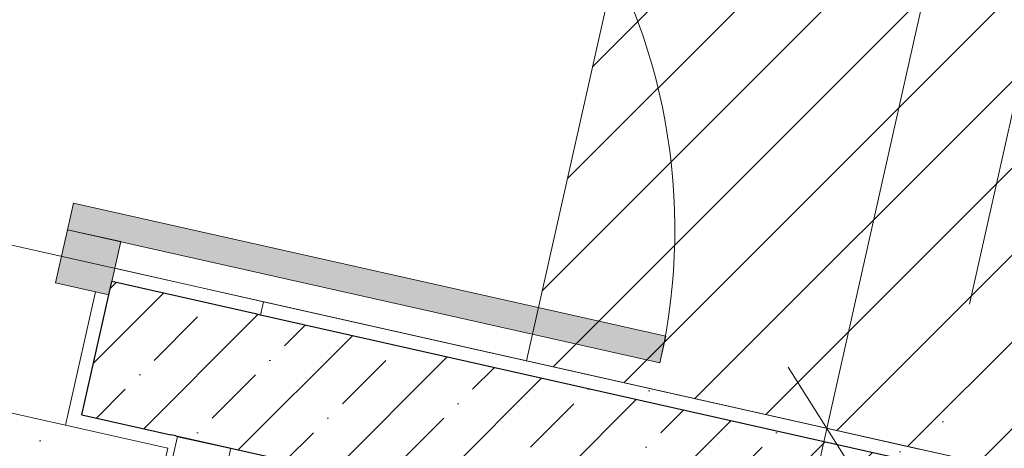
# Model space of a CAD drawing. Header units: millimetres. Extents: x -7218036 to -6523761, y 6117771 to 6337028.
# Tile 157 of 223: x -7149857 to -7148414, y 6136482 to 6137110. Entities that reach past the tile are written whole.
import ezdxf
from ezdxf.enums import TextEntityAlignment as Align

# ---------------------------------------------------------------- set-up
doc = ezdxf.new("R2010")
doc.units = ezdxf.units.MM
doc.header["$MEASUREMENT"] = 0
doc.linetypes.add('Штрихпунктирная', pattern=[670.277762, 352.777767, -176.388884, 0, -141.111112])
for name, color, linetype in [('S - квартира_помещение.АР', 7, 'Continuous'), ('S - МОП.АР', 7, 'Continuous'), ('АР-Стены_внутренние_пилоны.АР', 7, 'Continuous'), ('АР-Стены_Перегородки_100_.АР', 7, 'Continuous'), ('АР-Чертеж-Оси_Осевые размеры.АР', 7, 'Continuous'), ('АР-Чертеж-Размеры.АР', 7, 'Continuous')]:
    doc.layers.add(name, color=color, linetype=linetype)
for name, color, linetype, lineweight in [('АР-Стены_внутренние_пилоны.АР_Ном._пера__1', 7, 'Continuous', 15), ('АР-Стены_Перегородки_100_.АР_Ном._пера__1', 7, 'Continuous', 15), ('АР-Чертеж-Оси_Осевые размеры.АР_Ном._пера__120', 7, 'Continuous', 0), ('АР-Чертеж-Размеры.АР_Ном._пера__1', 7, 'Continuous', 0), ('Двери Archicad_Ном._пера__120', 7, 'Continuous', 0), ('МГН.АР_Ном._пера__120', 7, 'Continuous', 0)]:
    doc.layers.add(name, color=color, linetype=linetype, lineweight=lineweight)
doc.styles.add('РЎР“Р•РќР•Р\xa0Р\x98Р\xa0_РЎРўР\x98Р›Р¬_2', font='GOTHIC.TTF')
doc.dimstyles.new('СГЕНЕРИР_СТИЛЬ__1', dxfattribs={"dimtxt": 150, "dimasz": 142.5, "dimexe": 0.18, "dimexo": 0.0625, "dimgap": 0, "dimtad": 1, "dimdec": 0, "dimzin": 0, "dimdsep": 46, "dimtxsty": 'РЎР“Р•РќР•Р\xa0Р\x98Р\xa0_РЎРўР\x98Р›Р¬_2', "dimblk": 'ARROWHEAD_6', "dimblk1": 'ARROWHEAD_6', "dimblk2": 'ARROWHEAD_6', "dimcen": 0.09, "dimse1": 1, "dimse2": 1, "dimclrd": 7, "dimclre": 7, "dimclrt": 7, "dimazin": 0, "dimtfac": 1, "dimtdec": 4, "dimtmove": 0, "dimatfit": 3, "dimfxl": 1, "dimtolj": 1, "dimtzin": 0, "dimarcsym": 0})
pattern_1 = [(45, (-6566190.34, 6562677.8), (-84.852814, 84.852814), []), (45, (-6566232.77, 6562720.22), (-84.852814, 84.852814), [90, -30, 0, -30])]
pattern_2 = [(45, (-6566190.34, 6563027.8), (-111.369318, 111.369318), [0, -105, 0, -157.5]), (110, (-6565840.34, 6563027.8), (148.001588, 53.868173), [0, -77, 0, -133])]

# ---------------------------------------------------------------- blocks, each defined once
blk = doc.blocks.new('Стена_31_7', base_point=(-7146773.9, 6135961.5))
at = {"layer": 'АР-Стены_внутренние_пилоны.АР', "linetype": 'Continuous', "lineweight": 0, "true_color": 0x000000}
h = blk.add_hatch(dxfattribs=at)
h.set_pattern_fill('ШТУКАТУРКА__ГИПС_01_0007', color=18, style=0, pattern_type=2)
h.set_pattern_definition(pattern_2)
h.paths.add_polyline_path([(-7146845.1, 6136100.5), (-7149499, 6136696.5), (-7149503.4, 6136677), (-7146849.5, 6136081)])
h = blk.add_hatch(dxfattribs=at)
h.set_pattern_fill('ЖЕЛЕЗОБЕТОН__PROJECT__0007', color=18, style=0, pattern_type=2)
h.set_pattern_definition(pattern_1)
h.paths.add_polyline_path([(-7149547.2, 6136481.9), (-7149503.4, 6136677), (-7149510.7, 6136678.7), (-7149623.8, 6136505.9), (-7149625.2, 6136499.4)])
h = blk.add_hatch(dxfattribs=at)
h.set_pattern_fill('ЖЕЛЕЗОБЕТОН__PROJECT__0007', color=18, style=0, pattern_type=2)
h.set_pattern_definition(pattern_1)
h.paths.add_polyline_path([(-7146849.5, 6136081), (-7149503.4, 6136677), (-7149547.2, 6136481.9), (-7146893.4, 6135885.9)])
h = blk.add_hatch(dxfattribs=at)
h.set_pattern_fill('ЖЕЛЕЗОБЕТОН__PROJECT__0007', color=18, style=0, pattern_type=2)
h.set_pattern_definition(pattern_1)
h.paths.add_polyline_path([(-7149625.2, 6136499.4), (-7149623.8, 6136505.9), (-7149627.7, 6136500)])
at = {"layer": 'АР-Стены_внутренние_пилоны.АР_Ном._пера__1', "color": 7, "linetype": 'Continuous', "lineweight": 30}
blk.add_line((-7146849.5, 6136081), (-7149503.4, 6136677), dxfattribs=at)
at = {"layer": 'АР-Стены_внутренние_пилоны.АР_Ном._пера__1', "color": 7, "linetype": 'Continuous', "lineweight": 0, "flags": 128}
for points in [[(-7149499, 6136696.5), (-7149503.4, 6136677)], [(-7146845.1, 6136100.5), (-7149499, 6136696.5)]]:
    blk.add_lwpolyline(points, dxfattribs=at)
at = {"layer": 'АР-Стены_внутренние_пилоны.АР_Ном._пера__1', "color": 7, "linetype": 'Continuous', "lineweight": 30, "flags": 128}
blk.add_lwpolyline([(-7149547.2, 6136481.9), (-7146698.2, 6135842.1)], dxfattribs=at)
at = {"layer": 'АР-Стены_Перегородки_100_.АР_Ном._пера__1', "color": 7, "linetype": 'Continuous', "lineweight": 30}
for p, q in [((-7149503.4, 6136677), (-7149510.7, 6136678.7)), ((-7149627.7, 6136500), (-7149625.2, 6136499.4)), ((-7149625.2, 6136499.4), (-7149547.2, 6136481.9))]:
    blk.add_line(p, q, dxfattribs=at)
blk = doc.blocks.new('Металлическая Дверь 23[27]_7', base_point=(-6566190.3, 6562677.8))
at = {"layer": 'Двери Archicad_Ном._пера__120', "linetype": 'Continuous', "lineweight": 0, "true_color": 0xffffff}
for points in [[(-7148918.2, 6136607.1), (-7148909.4, 6136646.1), (-7149777.8, 6136841.1), (-7149786.6, 6136802.1)], [(-7149726, 6136706.5), (-7149708.5, 6136784.6), (-7149786.6, 6136802.1), (-7149795.3, 6136763.1), (-7149804.1, 6136724.1)]]:
    blk.add_hatch(color=7, dxfattribs=at).paths.add_polyline_path(points)
at = {"layer": 'Двери Archicad_Ном._пера__120', "color": 7, "linetype": 'Continuous', "lineweight": 0}
for p, q in [((-7149786.6, 6136802.1), (-7149777.8, 6136841.1)), ((-7149777.8, 6136841.1), (-7148909.4, 6136646.1)), ((-7149786.6, 6136802.1), (-7149795.3, 6136763.1)), ((-7149708.5, 6136784.6), (-7149786.6, 6136802.1)), ((-7148918.2, 6136607.1), (-7149786.6, 6136802.1)), ((-7149726, 6136706.5), (-7149708.5, 6136784.6)), ((-7149795.3, 6136763.1), (-7149804.1, 6136724.1)), ((-7149721.7, 6136726), (-7149717.3, 6136745.6)), ((-7149721.7, 6136726), (-7149717.3, 6136745.6)), ((-7149804.1, 6136724.1), (-7149726, 6136706.5)), ((-7149726, 6136706.5), (-7149721.7, 6136726)), ((-7149726, 6136706.5), (-7149721.7, 6136726)), ((-7149745.6, 6136710.9), (-7149789.4, 6136515.8)), ((-7148909.4, 6136646.1), (-7148918.2, 6136607.1)), ((-7149769.9, 6136511.4), (-7149789.4, 6136515.8))]:
    blk.add_line(p, q, dxfattribs=at)
blk.add_arc((-7149786.6, 6136802.1), 890, 347.3422, 167.3422, dxfattribs=at)
blk = doc.blocks.new('Стена_161_7', base_point=(-7149564.3, 6136588.2))
at = {"layer": 'АР-Стены_внутренние_пилоны.АР', "linetype": 'Continuous', "lineweight": 0, "true_color": 0x000000}
h = blk.add_hatch(dxfattribs=at)
h.set_pattern_fill('ШТУКАТУРКА__ГИПС_01_0007', color=18, style=0, pattern_type=2)
h.set_pattern_definition(pattern_2)
h.paths.add_polyline_path([(-7149717.3, 6136745.6), (-7149721.7, 6136726), (-7149510.7, 6136678.7), (-7149499, 6136696.5)])
h = blk.add_hatch(dxfattribs=at)
h.set_pattern_fill('ЖЕЛЕЗОБЕТОН__PROJECT__0007', color=18, style=0, pattern_type=2)
h.set_pattern_definition(pattern_1)
h.paths.add_polyline_path([(-7149765.5, 6136530.9), (-7149627.7, 6136500), (-7149510.7, 6136678.7), (-7149721.7, 6136726), (-7149726, 6136706.5)])
h = blk.add_hatch(dxfattribs=at)
h.set_pattern_fill('ШТУКАТУРКА__ГИПС_01_0007', color=18, style=0, pattern_type=2)
h.set_pattern_definition(pattern_2)
h.paths.add_polyline_path([(-7149789.4, 6136515.8), (-7149769.9, 6136511.4), (-7149765.5, 6136530.9), (-7149726, 6136706.5), (-7149745.6, 6136710.9)])
h = blk.add_hatch(dxfattribs=at)
h.set_pattern_fill('ШТУКАТУРКА__ГИПС_01_0007', color=18, style=0, pattern_type=2)
h.set_pattern_definition(pattern_2)
h.paths.add_polyline_path([(-7149510.7, 6136678.7), (-7149503.4, 6136677), (-7149499, 6136696.5)])
h = blk.add_hatch(dxfattribs=at)
h.set_pattern_fill('ШТУКАТУРКА__ГИПС_01_0007', color=18, style=0, pattern_type=2)
h.set_pattern_definition(pattern_2)
h.paths.add_polyline_path([(-7149769.9, 6136511.4), (-7149639.4, 6136482.1), (-7149635, 6136501.6), (-7149765.5, 6136530.9)])
at = {"layer": 'АР-Стены_внутренние_пилоны.АР_Ном._пера__1', "color": 7, "linetype": 'Continuous', "lineweight": 0}
for p, q in [((-7149721.7, 6136726), (-7149717.3, 6136745.6)), ((-7149745.6, 6136710.9), (-7149789.4, 6136515.8)), ((-7149726, 6136706.5), (-7149745.6, 6136710.9)), ((-7149769.9, 6136511.4), (-7149789.4, 6136515.8))]:
    blk.add_line(p, q, dxfattribs=at)
at = {"layer": 'АР-Стены_внутренние_пилоны.АР_Ном._пера__1', "color": 7, "linetype": 'Continuous', "lineweight": 30}
for p, q in [((-7149726, 6136706.5), (-7149721.7, 6136726)), ((-7149510.7, 6136678.7), (-7149721.7, 6136726)), ((-7149765.5, 6136530.9), (-7149726, 6136706.5)), ((-7149765.5, 6136530.9), (-7149635, 6136501.6)), ((-7149627.7, 6136500), (-7149635, 6136501.6))]:
    blk.add_line(p, q, dxfattribs=at)
at = {"layer": 'АР-Стены_внутренние_пилоны.АР_Ном._пера__1', "color": 7, "linetype": 'Continuous', "lineweight": 0, "flags": 128}
for points in [[(-7149499, 6136696.5), (-7149717.3, 6136745.6)], [(-7149769.9, 6136511.4), (-7149639.4, 6136482.1)]]:
    blk.add_lwpolyline(points, dxfattribs=at)
at = {"layer": 'АР-Стены_Перегородки_100_.АР_Ном._пера__1', "color": 7, "linetype": 'Continuous', "lineweight": 30}
blk.add_line((-7149503.4, 6136677), (-7149510.7, 6136678.7), dxfattribs=at)
at = {"layer": 'АР-Стены_Перегородки_100_.АР_Ном._пера__1', "color": 7, "linetype": 'Continuous', "lineweight": 0, "flags": 128}
blk.add_lwpolyline([(-7149499, 6136696.5), (-7149503.4, 6136677)], dxfattribs=at)
at = {"layer": 'Двери Archicad_Ном._пера__120', "color": 7, "linetype": 'Continuous', "lineweight": 0}
blk.add_blockref('Металлическая Дверь 23[27]_7', (-6566190.3, 6562677.8), dxfattribs=at)
blk = doc.blocks.new('Стена_162_7', base_point=(-7149711.1, 6135934.5))
at = {"layer": 'АР-Стены_Перегородки_100_.АР', "linetype": 'Continuous', "lineweight": 0, "true_color": 0x000000}
h = blk.add_hatch(dxfattribs=at)
h.set_pattern_fill('БУТ__50__0007', color=18, style=0, pattern_type=2)
h.set_pattern_definition([(45, (-6566190.34, 6562677.8), (-169.70563, 169.70563), []), (90, (-6566360.05, 6562847.5), (-216, 0), [0, -144, 0, -216]), (155, (-6566190.34, 6563017.2), (91.285545, 195.76248), [0, -105.6, 0, -182.4])])
h.paths.add_polyline_path([(-7149625.2, 6136499.4), (-7149750.2, 6135943.2), (-7149672.1, 6135925.7), (-7149547.2, 6136481.9)])
h = blk.add_hatch(dxfattribs=at)
h.set_pattern_fill('ШТУКАТУРКА__ГИПС_01_0007', color=18, style=0, pattern_type=2)
h.set_pattern_definition(pattern_2)
h.paths.add_polyline_path([(-7149639.4, 6136482.1), (-7149627.7, 6136500), (-7149635, 6136501.6)])
h = blk.add_hatch(dxfattribs=at)
h.set_pattern_fill('ШТУКАТУРКА__ГИПС_01_0007', color=18, style=0, pattern_type=2)
h.set_pattern_definition(pattern_2)
h.paths.add_polyline_path([(-7149639.4, 6136482.1), (-7149629.6, 6136479.9), (-7149625.2, 6136499.4), (-7149627.7, 6136500)])
h = blk.add_hatch(dxfattribs=at)
h.set_pattern_fill('ШТУКАТУРКА__ГИПС_01_0007', color=18, style=0, pattern_type=2)
h.set_pattern_definition(pattern_2)
h.paths.add_polyline_path([(-7149639.4, 6136482.1), (-7149759.9, 6135945.4), (-7149750.2, 6135943.2), (-7149629.6, 6136479.9)])
at = {"layer": 'АР-Стены_внутренние_пилоны.АР_Ном._пера__1', "color": 7, "linetype": 'Continuous', "lineweight": 30}
blk.add_line((-7149627.7, 6136500), (-7149635, 6136501.6), dxfattribs=at)
at = {"layer": 'АР-Стены_Перегородки_100_.АР_Ном._пера__1', "color": 7, "linetype": 'Continuous', "lineweight": 30}
for p, q in [((-7149503.4, 6136677), (-7149510.7, 6136678.7)), ((-7149627.7, 6136500), (-7149625.2, 6136499.4)), ((-7149625.2, 6136499.4), (-7149547.2, 6136481.9))]:
    blk.add_line(p, q, dxfattribs=at)
at = {"layer": 'АР-Стены_Перегородки_100_.АР_Ном._пера__1', "color": 7, "linetype": 'Continuous', "lineweight": 15}
blk.add_line((-7149625.2, 6136499.4), (-7149750.2, 6135943.2), dxfattribs=at)
at = {"layer": 'АР-Стены_Перегородки_100_.АР_Ном._пера__1', "color": 7, "linetype": 'Continuous', "lineweight": 0, "flags": 128}
blk.add_lwpolyline([(-7149639.4, 6136482.1), (-7149759.9, 6135945.4)], dxfattribs=at)
at = {"layer": 'АР-Стены_Перегородки_100_.АР_Ном._пера__1', "color": 7, "linetype": 'Continuous', "lineweight": 15, "flags": 128}
blk.add_lwpolyline([(-7149672.1, 6135925.7), (-7149547.2, 6136481.9)], dxfattribs=at)
blk = doc.blocks.new('Стандартный Маркер Сетки[12]_7', base_point=(-7146699.2, 6144553.5))
at = {"layer": 'АР-Чертеж-Оси_Осевые размеры.АР_Ном._пера__120', "color": 7, "linetype": 'Штрихпунктирная', "lineweight": 0}
blk.add_line((-7146918.4, 6143577.8), (-7151477, 6123280.7), dxfattribs=at)
at = {"layer": 'АР-Чертеж-Оси_Осевые размеры.АР_Ном._пера__120', "color": 7, "lineweight": 0, "style": 'РЎР“Р•РќР•Р\xa0Р\x98Р\xa0_РЎРўР\x98Р›Р¬_2'}
blk.add_attdef('AC_MarkerText_1', text='', height=350, rotation=347.3417, dxfattribs=at).set_placement((-7151735.8, 6121998.2), align=Align.TOP_CENTER)
blk = doc.blocks.new('Стандартный Маркер Сетки[75]_7', base_point=(-7146699.2, 6144553.5))
at = {"layer": 'АР-Чертеж-Оси_Осевые размеры.АР_Ном._пера__120', "color": 7, "linetype": 'Штрихпунктирная', "lineweight": 0}
blk.add_line((-7146918.4, 6143577.8), (-7151477, 6123280.7), dxfattribs=at)
at = {"layer": 'АР-Чертеж-Оси_Осевые размеры.АР_Ном._пера__120', "color": 7, "lineweight": 0, "style": 'РЎР“Р•РќР•Р\xa0Р\x98Р\xa0_РЎРўР\x98Р›Р¬_2'}
blk.add_attdef('AC_MarkerText_1', text='', height=350, rotation=347.3417, dxfattribs=at).set_placement((-7151735.8, 6121998.2), align=Align.TOP_CENTER)
blk = doc.blocks.new('*D533', base_point=(-6566190.3, 6562677.8))
at = {"layer": 'АР-Чертеж-Размеры.АР_Ном._пера__1', "color": 7, "linetype": 'Continuous', "lineweight": 0, "transparency": 16777216}
for p, q in [((-7148279.1, 6138267.4), (-7148254.5, 6138377.1)), ((-7148222.4, 6138177.8), (-7148335.9, 6138357)), ((-7148141.9, 6138236.6), (-7148416.3, 6138298.2)), ((-7148673.5, 6136511.1), (-7148279.1, 6138267.4)), ((-7148730.3, 6136600.8), (-7148616.8, 6136421.5)), ((-7148536.3, 6136480.3), (-7148810.8, 6136542)), ((-7148698.2, 6136401.4), (-7148673.5, 6136511.1))]:
    blk.add_line(p, q, dxfattribs=at)
at = {"layer": 'АР-Чертеж-Размеры.АР_Ном._пера__1', "color": 7, "lineweight": 0, "transparency": 16777216, "insert": (-7148563.5, 6137137.9), "char_height": 150, "attachment_point": 7, "rotation": 77.3422, "style": 'РЎР“Р•РќР•Р\xa0Р\x98Р\xa0_РЎРўР\x98Р›Р¬_2'}
blk.add_mtext('\\A1;{\\pql;\\fCentury Gothic|b0|i0|c204|p0;\\W1.000000;1\xa0800}', dxfattribs=at)
blk = doc.blocks.new('ARROWHEAD_6')
at = {"color": 0, "linetype": 'Continuous', "lineweight": 0}
for p, q in [((-0.5, -0.5), (0.5, 0.5)), ((0, 0), (-1, 0))]:
    blk.add_line(p, q, dxfattribs=at)
blk = doc.blocks.new('Стандартный Маркер Сетки[101]_7', base_point=(-7215418.6, 6151224.6))
at = {"layer": 'АР-Чертеж-Оси_Осевые размеры.АР_Ном._пера__120', "color": 7, "linetype": 'Штрихпунктирная', "lineweight": 0}
blk.add_line((-7214442.9, 6151005.4), (-7135501.7, 6133275.6), dxfattribs=at)
at = {"layer": 'АР-Чертеж-Оси_Осевые размеры.АР_Ном._пера__120', "color": 7, "lineweight": 0, "style": 'РЎР“Р•РќР•Р\xa0Р\x98Р\xa0_РЎРўР\x98Р›Р¬_2'}
for tag, p in [('AC_MarkerText_1_0', (-7215836.5, 6151515.2)), ('AC_MarkerText_1_1', (-7133968.2, 6133128))]:
    blk.add_attdef(tag, text='', height=350, rotation=347.3417, dxfattribs=at).set_placement(p, align=Align.TOP_CENTER)
blk = doc.blocks.new('Стандартный Маркер Сетки[104]_7', base_point=(-7215418.6, 6151224.6))
at = {"layer": 'АР-Чертеж-Оси_Осевые размеры.АР_Ном._пера__120', "color": 7, "linetype": 'Штрихпунктирная', "lineweight": 0}
blk.add_line((-7214442.9, 6151005.4), (-7135501.7, 6133275.6), dxfattribs=at)
at = {"layer": 'АР-Чертеж-Оси_Осевые размеры.АР_Ном._пера__120', "color": 7, "lineweight": 0, "style": 'РЎР“Р•РќР•Р\xa0Р\x98Р\xa0_РЎРўР\x98Р›Р¬_2'}
for tag, p in [('AC_MarkerText_1_0', (-7215836.5, 6151515.2)), ('AC_MarkerText_1_1', (-7133968.2, 6133128))]:
    blk.add_attdef(tag, text='', height=350, rotation=347.3417, dxfattribs=at).set_placement(p, align=Align.TOP_CENTER)
blk = doc.blocks.new('Стандартный Маркер Сетки[107]_7', base_point=(-7215418.6, 6151224.6))
at = {"layer": 'АР-Чертеж-Оси_Осевые размеры.АР_Ном._пера__120', "color": 7, "linetype": 'Штрихпунктирная', "lineweight": 0}
blk.add_line((-7214442.9, 6151005.4), (-7135501.7, 6133275.6), dxfattribs=at)
at = {"layer": 'АР-Чертеж-Оси_Осевые размеры.АР_Ном._пера__120', "color": 7, "lineweight": 0, "style": 'РЎР“Р•РќР•Р\xa0Р\x98Р\xa0_РЎРўР\x98Р›Р¬_2'}
for tag, p in [('AC_MarkerText_1_0', (-7215836.5, 6151515.2)), ('AC_MarkerText_1_1', (-7133968.2, 6133128))]:
    blk.add_attdef(tag, text='', height=350, rotation=347.3417, dxfattribs=at).set_placement(p, align=Align.TOP_CENTER)
blk = doc.blocks.new('Стандартный Маркер Сетки[110]_7', base_point=(-7215418.6, 6151224.6))
at = {"layer": 'АР-Чертеж-Оси_Осевые размеры.АР_Ном._пера__120', "color": 7, "linetype": 'Штрихпунктирная', "lineweight": 0}
blk.add_line((-7214442.9, 6151005.4), (-7135501.7, 6133275.6), dxfattribs=at)
at = {"layer": 'АР-Чертеж-Оси_Осевые размеры.АР_Ном._пера__120', "color": 7, "lineweight": 0, "style": 'РЎР“Р•РќР•Р\xa0Р\x98Р\xa0_РЎРўР\x98Р›Р¬_2'}
for tag, p in [('AC_MarkerText_1_0', (-7215836.5, 6151515.2)), ('AC_MarkerText_1_1', (-7133968.2, 6133128))]:
    blk.add_attdef(tag, text='', height=350, rotation=347.3417, dxfattribs=at).set_placement(p, align=Align.TOP_CENTER)

msp = doc.modelspace()

# ---------------------------------------------------------------- hatches: boundary and pattern name
at = {"layer": 'МГН.АР_Ном._пера__120', "linetype": 'Continuous', "lineweight": 0}
h = msp.add_hatch(dxfattribs=at)
h.set_pattern_fill('FACE_BRICK_0007', style=0, pattern_type=2)
h.set_pattern_definition([(45, (-6566190.34, 6562677.795), (-63.639609, 63.639609), [])])
h.paths.add_polyline_path([(-7146767.823, 6137927.966), (-7147162.251, 6136171.728), (-7149113.643, 6136609.984), (-7148719.215, 6138366.222)])

# ---------------------------------------------------------------- linework, layer by layer
at = {"layer": 'S - квартира_помещение.АР', "color": 254, "linetype": 'Continuous', "lineweight": 0, "true_color": 0xd8d8d8, "flags": 128}
msp.add_lwpolyline([(-7149117.541, 6133192.545), (-7148876.484, 6134265.845), (-7150076.535, 6134535.372), (-7149639.357, 6136481.942), (-7151005.364, 6136788.739), (-7151110.551, 6136320.399), (-7151695.97, 6136451.868), (-7151959.037, 6135280.774), (-7151080.454, 6135084.926), (-7151390.806, 6133703.154)], close=True, dxfattribs=at)
at = {"layer": 'S - МОП.АР', "color": 254, "linetype": 'Continuous', "lineweight": 0, "true_color": 0xdadada, "flags": 128}
msp.add_lwpolyline([(-7146382.639, 6138251.176), (-7150295.038, 6139130.552), (-7150435.659, 6138504.918), (-7156748.015, 6139923.651), (-7157089.913, 6138401.333), (-7147162.243, 6136171.746), (-7146974.894, 6137005.953), (-7146677.305, 6136939.12)], close=True, dxfattribs=at)
at = {"layer": 'МГН.АР_Ном._пера__120', "color": 7, "linetype": 'Continuous', "lineweight": 0, "flags": 128}
msp.add_lwpolyline([(-7146767.823, 6137927.966), (-7147162.251, 6136171.728), (-7149113.643, 6136609.984), (-7148719.215, 6138366.222)], close=True, dxfattribs=at)

# ---------------------------------------------------------------- block references
at = {"layer": 'АР-Стены_внутренние_пилоны.АР', "color": 7, "lineweight": 0}
for name, p in [('Стена_161_7', (-7149564.307, 6136588.213)), ('Стена_31_7', (-7146773.87, 6135961.535))]:
    msp.add_blockref(name, p, dxfattribs=at)
at = {"layer": 'АР-Стены_Перегородки_100_.АР', "color": 7, "lineweight": 0}
msp.add_blockref('Стена_162_7', (-7149711.125, 6135934.479), dxfattribs=at)
at = {"layer": 'АР-Чертеж-Оси_Осевые размеры.АР', "color": 8, "linetype": 'Continuous', "lineweight": 15}
for name, p in [('Стандартный Маркер Сетки[101]_7', (-7215418.612, 6151224.553)), ('Стандартный Маркер Сетки[104]_7', (-7215418.612, 6151224.553)), ('Стандартный Маркер Сетки[107]_7', (-7215418.612, 6151224.553)), ('Стандартный Маркер Сетки[110]_7', (-7215418.612, 6151224.553)), ('Стандартный Маркер Сетки[12]_7', (-7146699.218, 6144553.534)), ('Стандартный Маркер Сетки[75]_7', (-7146699.218, 6144553.534))]:
    msp.add_blockref(name, p, dxfattribs=at)

# ---------------------------------------------------------------- dimensions: what is measured, and where the dimension line sits
at = {"layer": 'АР-Чертеж-Размеры.АР', "color": 7, "linetype": 'Continuous', "lineweight": 0}
dim = msp.add_linear_dim(base=(-7148279.122, 6138267.384), p1=(-7149113.643, 6136609.984), p2=(-7148719.215, 6138366.222), angle=77.342159, dimstyle='СГЕНЕРИР_СТИЛЬ__1', dxfattribs=at)
dim.commit()
dim.dimension.update_dxf_attribs({"geometry": '*D533', "text_midpoint": (-7148580.325, 6137405.413), "dimtype": 160, "text_rotation": 77.342159})

doc.saveas('drawing.dxf')
